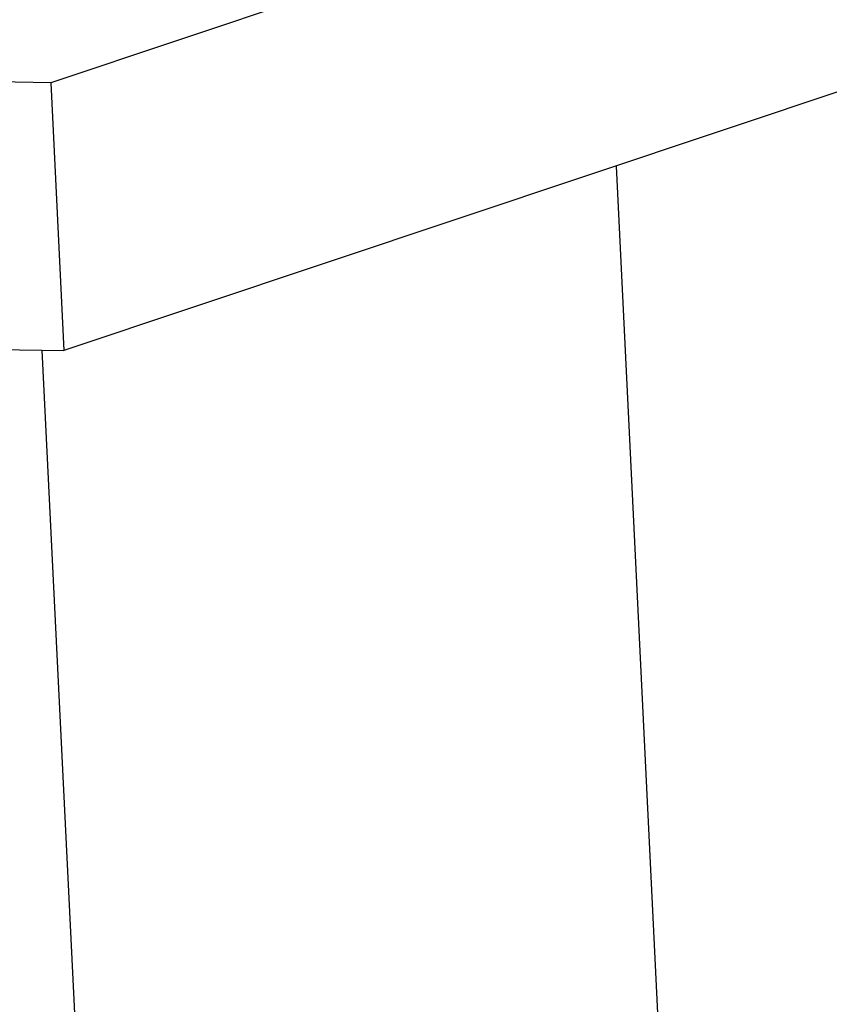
# Model space of a CAD drawing. Header units: millimetres. Extents: x -24622 to 2009, y -1603 to 2074.
# Tile 245 of 256: x 1611 to 1625, y 1055 to 1072. Entities that reach past the tile are written whole.
import ezdxf

# ---------------------------------------------------------------- set-up
doc = ezdxf.new("R2010")
doc.units = ezdxf.units.MM
doc.layers.add('02___PRT_ALL_AXES', color=7, linetype='Continuous')

msp = doc.modelspace()

# ---------------------------------------------------------------- linework, layer by layer
at = {"color": 7, "linetype": 'Continuous'}
for p, q in [((1655.432, 1085.548), (1611.401, 1070.841)), ((1655.658, 1080.951), (1611.626, 1066.244)), ((1611.401, 1070.841), (1607.906, 1070.895)), ((1611.401, 1070.841), (1611.626, 1066.244)), ((1608.131, 1066.298), (1611.626, 1066.244))]:
    msp.add_line(p, q, dxfattribs=at)
at = {"layer": '02___PRT_ALL_AXES', "color": 7, "linetype": 'Continuous'}
for p, q in [((1621.107, 1069.411), (1624.141, 1007.533)), ((1611.25, 1066.25), (1612.217, 1046.515))]:
    msp.add_line(p, q, dxfattribs=at)

doc.saveas('drawing.dxf')
